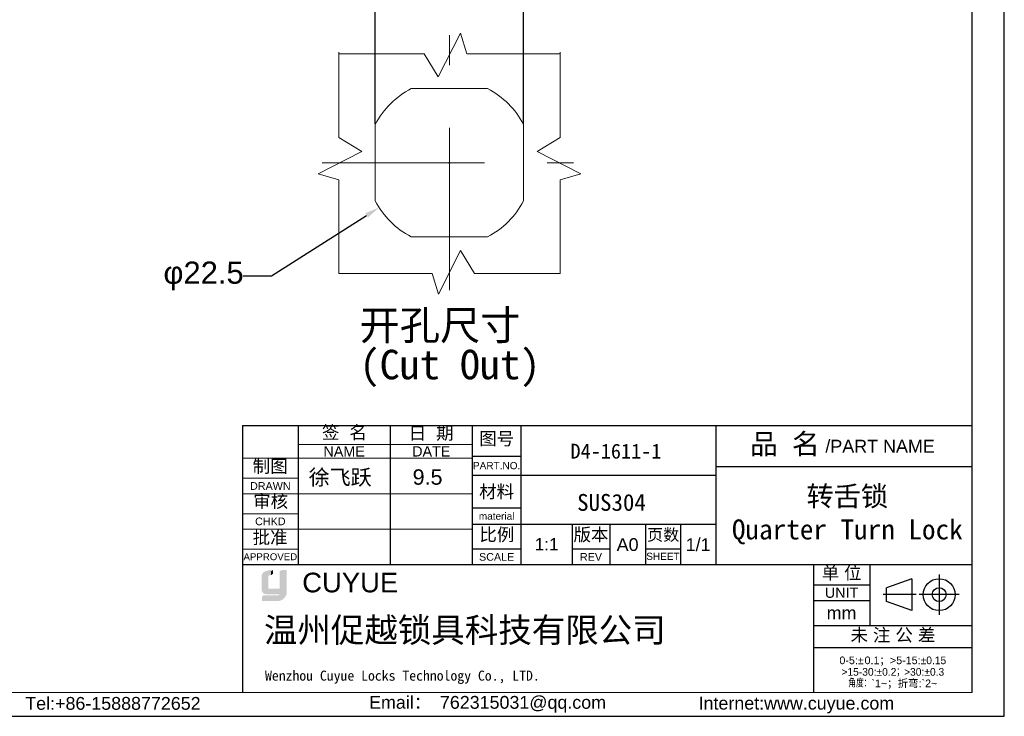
# Model space of a CAD drawing. Header units: millimetres. Extents: x 1891 to 2149, y 1634 to 1816.
# Tile 19 of 26: x 2015 to 2149, y 1634 to 1728. Entities that reach past the tile are written whole.
import ezdxf

# ---------------------------------------------------------------- set-up
doc = ezdxf.new("R2010")
doc.units = ezdxf.units.MM
doc.linetypes.add('CENTER', pattern=[47.5, 22, -8.5, 8.5, -8.5])
doc.layers.get('Defpoints').update_dxf_attribs({"lineweight": 18})
for name, color, linetype, lineweight in [('20', 7, 'Continuous', 18), ('中心线层', 1, 'CENTER', 18), ('实线层', 7, 'Continuous', 30), ('尺寸线层', 3, 'Continuous', 18)]:
    doc.layers.add(name, color=color, linetype=linetype, lineweight=lineweight)
doc.styles.add('ARIAL', font='arial.ttf')
doc.styles.add('MtXpl__1', font='txt')
doc.styles.get("Standard").update_dxf_attribs({"font": 'arial.ttf'})
doc.styles.add('TEXTSTYLE_2', font='arial.ttf')
doc.styles.add('TEXTSTYLE_3', font='arial.ttf')
doc.styles.add('TEXTSTYLE_4', font='arial.ttf')
doc.dimstyles.get("Standard").update_dxf_attribs({"dimtxt": 0.18, "dimasz": 0.18, "dimexe": 0.18, "dimexo": 0.0625, "dimgap": 0.09, "dimtad": 0, "dimtih": 1, "dimtoh": 1, "dimdec": 4, "dimzin": 0, "dimdsep": 46, "dimtxsty": 'Standard', "dimcen": 0.09, "dimadec": 0, "dimazin": 0, "dimtfac": 1, "dimtdec": 4, "dimtofl": 0, "dimtmove": 0, "dimatfit": 3, "dimfxl": 1, "dimtolj": 1, "dimtzin": 0, "dimarcsym": 0})

# ---------------------------------------------------------------- blocks, each defined once
blk = doc.blocks.new('*D17')
at = {"color": 0, "lineweight": -2, "transparency": 16777216}
for p, q in [((2073.467330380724, 1708.733825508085), (2073.647330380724, 1708.733825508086)), ((2073.557330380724, 1708.643825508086), (2073.557330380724, 1708.823825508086)), ((2049.43174299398, 1693.38167148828), (2062.33913085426, 1701.595200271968)), ((2045.600821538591, 1693.38167148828), (2049.43174299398, 1693.38167148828))]:
    blk.add_line(p, q, dxfattribs=at)
at = {"color": 0, "transparency": 16777216}
blk.add_solid([(2062.160176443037, 1701.87642336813), (2062.518085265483, 1701.313977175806), (2064.026469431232, 1702.668926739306)], dxfattribs=at)
at = {"layer": 'Defpoints', "color": 0, "transparency": 16777216}
for p in [(2083.088191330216, 1714.798724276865), (2064.026469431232, 1702.668926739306)]:
    blk.add_point(p, dxfattribs=at)
at = {"color": 0, "lineweight": 18, "transparency": 16777216, "insert": (2040.231148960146, 1693.381671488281), "char_height": 3, "attachment_point": 5}
blk.add_mtext('\\A1;φ22.5', dxfattribs=at)
blk = doc.blocks.new('*D18')
at = {"color": 0, "lineweight": -2, "transparency": 16777216}
for p, q in [((2063.510073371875, 1713.982394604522), (2063.510073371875, 1734.26522170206)), ((2065.510073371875, 1734.085221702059), (2068.65452607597, 1734.085221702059)), ((2081.599033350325, 1734.085221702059), (2078.454580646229, 1734.085221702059)), ((2083.599033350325, 1713.971700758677), (2083.599033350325, 1734.26522170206))]:
    blk.add_line(p, q, dxfattribs=at)
at = {"color": 0, "transparency": 16777216}
for points in [[(2065.510073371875, 1734.418555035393), (2065.510073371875, 1733.751888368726), (2063.510073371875, 1734.085221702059)], [(2081.599033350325, 1734.418555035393), (2081.599033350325, 1733.751888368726), (2083.599033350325, 1734.085221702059)]]:
    blk.add_solid(points, dxfattribs=at)
at = {"layer": 'Defpoints', "color": 0, "transparency": 16777216}
for p in [(2083.599033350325, 1734.085221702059), (2063.510073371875, 1713.919894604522), (2083.599033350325, 1713.909200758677)]:
    blk.add_point(p, dxfattribs=at)
at = {"color": 0, "lineweight": 18, "transparency": 16777216, "insert": (2073.5545533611, 1734.085221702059), "char_height": 3, "attachment_point": 5}
blk.add_mtext('\\A1;□20.1', dxfattribs=at)

msp = doc.modelspace()

# ---------------------------------------------------------------- hatches: boundary and pattern name
at = {"layer": '实线层'}
h = msp.add_hatch(color=254, dxfattribs=at)
h.paths.add_polyline_path([(2049.180441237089, 1653.525544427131), (2048.613172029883, 1653.367579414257), (2049.393133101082, 1653.367579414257), (2049.661380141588, 1653.525544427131)], flags=0)
h.paths.add_polyline_path([(2050.535587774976, 1653.367579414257), (2051.295440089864, 1653.367579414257), (2051.51875312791, 1653.525544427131), (2050.815684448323, 1653.525544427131)], flags=0)
msp.add_hatch(color=251, dxfattribs=at).paths.add_polyline_path([(2049.393133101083, 1652.836491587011), (2049.661380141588, 1653.040312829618), (2049.661380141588, 1653.525544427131), (2049.393133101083, 1653.367579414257)], flags=0)
h = msp.add_hatch(color=251, dxfattribs=at)
edge = h.paths.add_edge_path(flags=0)
edge.add_line((2051.51875312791, 1653.525544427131), (2051.295440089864, 1653.367579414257))
edge.add_line((2051.295440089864, 1653.367579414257), (2051.295440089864, 1650.58285999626))
edge.add_arc((2050.035093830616, 1650.533702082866), 1.261304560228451, -71.74154242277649, 2.2336036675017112, ccw=False)
edge.add_arc((2050.221280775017, 1650.616883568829), 1.297918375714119, 279.2658368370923, 358.4978790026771)
edge.add_line((2051.51875312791, 1650.582859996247), (2051.518753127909, 1653.525544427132))
h = msp.add_hatch(color=30, dxfattribs=at)
edge = h.paths.add_edge_path(flags=0)
edge.add_arc((2049.064642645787, 1652.595537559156), 0.248218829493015, 103.89623382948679, 180.11963230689, ccw=False)
edge.add_line((2049.005029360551, 1652.836491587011), (2049.393133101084, 1652.836491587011))
edge.add_line((2049.393133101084, 1652.836491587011), (2049.393133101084, 1653.367579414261))
edge.add_line((2049.393133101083, 1653.367579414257), (2048.613172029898, 1653.367579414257))
edge.add_arc((2048.857561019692, 1652.635080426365), 0.772192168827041, 108.4506221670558, 173.4013944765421)
edge.add_line((2048.090484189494, 1652.723815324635), (2048.090484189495, 1650.84828934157))
edge.add_arc((2048.751226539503, 1650.90984471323), 0.6636034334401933, 185.3223660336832, 272.7233690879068)
edge.add_line((2048.782756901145, 1650.246990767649), (2049.198576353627, 1650.246990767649))
edge.add_line((2049.198576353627, 1650.246990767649), (2049.198576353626, 1650.848289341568))
edge.add_line((2049.198576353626, 1650.848289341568), (2049.011388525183, 1650.848289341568))
edge.add_arc((2048.995780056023, 1651.027114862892), 0.179505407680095, 177.659799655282, 274.98831874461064, ccw=False)
edge.add_line((2048.816424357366, 1651.034444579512), (2048.816424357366, 1652.595019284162))
h = msp.add_hatch(color=251, dxfattribs=at)
edge = h.paths.add_edge_path(flags=0)
edge.add_line((2048.995429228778, 1651.142438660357), (2048.995429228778, 1652.595019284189))
edge.add_arc((2049.243647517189, 1652.595537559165), 0.2482188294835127, 103.8962338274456, 180.1196323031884, ccw=False)
edge.add_line((2049.184034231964, 1652.836491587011), (2049.00502936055, 1652.836491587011))
edge.add_arc((2049.064642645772, 1652.595537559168), 0.2482188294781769, 103.8962338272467, 180.119632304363)
edge.add_line((2048.816424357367, 1652.595019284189), (2048.816424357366, 1651.034444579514))
edge.add_arc((2048.995780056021, 1651.027114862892), 0.1795054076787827, 177.6597996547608, 274.9883187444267)
edge.add_line((2049.011388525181, 1650.848289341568), (2050.535587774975, 1650.84828934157))
edge.add_line((2050.535587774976, 1650.848289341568), (2050.535587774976, 1650.999398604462))
edge.add_line((2050.535587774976, 1650.999398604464), (2049.109990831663, 1650.999398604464))
edge.add_arc((2049.136464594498, 1651.13799814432), 0.1411052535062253, 178.1966309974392, 259.1862447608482, ccw=False)
h = msp.add_hatch(color=251, dxfattribs=at)
edge = h.paths.add_edge_path(flags=0)
edge.add_line((2048.33418605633, 1650.104103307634), (2048.17441495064, 1649.928269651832))
edge.add_line((2048.17441495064, 1649.928269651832), (2050.156600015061, 1649.928269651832))
edge.add_arc((2050.083978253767, 1650.399309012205), 0.4766046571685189, 278.7644802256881, 323.886994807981)
edge.add_line((2050.469006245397, 1650.118407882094), (2048.33418605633, 1650.10410330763))
at = {"layer": '尺寸线层'}
h = msp.add_hatch(color=179, dxfattribs=at)
edge = h.paths.add_edge_path(flags=0)
edge.add_line((2051.295440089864, 1653.367579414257), (2050.535587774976, 1653.367579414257))
edge.add_line((2050.535587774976, 1653.367579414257), (2050.535587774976, 1650.848289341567))
edge.add_line((2050.535587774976, 1650.848289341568), (2049.198576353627, 1650.848289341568))
edge.add_line((2049.198576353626, 1650.848289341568), (2049.198576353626, 1650.246990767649))
edge.add_line((2049.198576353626, 1650.246990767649), (2050.535587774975, 1650.246990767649))
edge.add_arc((2050.083978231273, 1650.399309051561), 0.4766046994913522, 278.76448217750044, 341.3618445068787, ccw=False)
edge.add_line((2050.156600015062, 1649.928269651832), (2048.174414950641, 1649.92826965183))
edge.add_line((2048.17441495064, 1649.928269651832), (2048.17441495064, 1649.31915207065))
edge.add_line((2048.17441495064, 1649.31915207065), (2050.199256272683, 1649.31915207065))
edge.add_arc((2050.221280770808, 1650.616883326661), 1.2979181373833, 269.0276957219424, 279.2658387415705)
edge.add_arc((2050.035093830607, 1650.533702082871), 1.261304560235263, 288.2584575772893, 362.233603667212)
edge.add_line((2051.295440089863, 1650.582859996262), (2051.295440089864, 1653.367579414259))

# ---------------------------------------------------------------- linework, layer by layer
at = {"color": 0, "linetype": 'Continuous'}
for p, q in [((2045.532232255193, 1673.122916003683), (2045.532232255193, 1654.520712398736)), ((2045.532367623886, 1673.12161118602), (2076.659737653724, 1673.12161118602)), ((2045.532367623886, 1673.12161118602), (2045.532367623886, 1636.916879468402)), ((2053.036287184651, 1673.12161118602), (2053.036287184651, 1654.292331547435)), ((2065.542819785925, 1673.12161118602), (2065.542819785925, 1654.292331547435)), ((2076.659090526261, 1673.13767113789), (2109.662440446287, 1673.13767113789)), ((2076.659090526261, 1673.13767113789), (2076.659090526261, 1654.238910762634)), ((2076.659737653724, 1673.12161118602), (2076.659737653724, 1654.292331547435)), ((2083.259760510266, 1673.13767113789), (2083.259760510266, 1654.238910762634)), ((2105.858143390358, 1673.122335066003), (2144.424549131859, 1673.122335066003)), ((2109.660005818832, 1673.122335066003), (2109.660005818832, 1654.223574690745)), ((2109.662440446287, 1673.13767113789), (2109.662440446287, 1654.238910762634)), ((2076.659090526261, 1668.968826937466), (2083.259760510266, 1668.968826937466)), ((2109.660005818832, 1667.563876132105), (2144.424549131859, 1667.563876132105)), ((2076.659090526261, 1666.398039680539), (2109.662440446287, 1666.398039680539)), ((2076.659090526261, 1661.95127253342), (2083.259760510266, 1661.95127253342)), ((2076.659090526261, 1659.727888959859), (2109.662440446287, 1659.727888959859)), ((2090.20783417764, 1659.727888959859), (2090.20783417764, 1654.238910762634)), ((2095.279927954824, 1659.727888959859), (2095.279927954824, 1654.238910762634)), ((2100.143579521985, 1659.727888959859), (2100.143579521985, 1654.238910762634)), ((2104.8682696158, 1659.727888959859), (2104.8682696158, 1654.238910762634)), ((2076.659090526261, 1656.392813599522), (2083.259760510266, 1656.392813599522)), ((2090.20783417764, 1656.392813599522), (2095.279927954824, 1656.392813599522)), ((2100.143579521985, 1656.392813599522), (2104.8682696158, 1656.392813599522)), ((2045.532367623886, 1654.292331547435), (2122.885588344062, 1654.292331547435)), ((2109.660005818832, 1654.238910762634), (2109.662440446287, 1654.238910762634)), ((2122.885588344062, 1654.292331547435), (2122.885588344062, 1636.991933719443)), ((2122.885656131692, 1654.28675803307), (2144.424684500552, 1654.28675803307)), ((2122.885656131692, 1654.28675803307), (2122.885656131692, 1636.916879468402)), ((2130.528537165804, 1654.28675803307), (2130.528537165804, 1646.018550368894)), ((2136.217247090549, 1652.362027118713), (2132.822087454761, 1651.132571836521)), ((2136.217247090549, 1652.362027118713), (2136.217247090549, 1648.034343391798)), ((2139.938641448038, 1652.918923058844), (2139.938641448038, 1647.47744745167)), ((2122.885656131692, 1651.507528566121), (2130.528537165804, 1651.507528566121)), ((2132.822087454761, 1649.263798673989), (2132.822087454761, 1651.132571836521)), ((2136.832160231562, 1650.198185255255), (2132.341490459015, 1650.198185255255)), ((2142.659379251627, 1650.198185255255), (2137.21790364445, 1650.198185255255)), ((2122.885656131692, 1649.423106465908), (2130.528537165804, 1649.423106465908)), ((2136.217247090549, 1648.034343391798), (2132.822087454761, 1649.263798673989)), ((2122.885656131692, 1646.018550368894), (2144.424684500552, 1646.018550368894)), ((2122.885656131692, 1643.030878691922), (2144.424684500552, 1643.030878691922))]:
    msp.add_line(p, q, dxfattribs=at)
for radius in [2.163841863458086, 0.9343865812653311]:
    msp.add_circle((2139.938641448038, 1650.198185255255), radius, dxfattribs=at)
at = {"layer": '20', "color": 3, "lineweight": 18}
for p, q in [((2073.467354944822, 1708.733825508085), (2073.647305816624, 1708.733825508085)), ((2073.557330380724, 1708.643850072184), (2073.557330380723, 1708.823800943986))]:
    msp.add_line(p, q, dxfattribs=at)
at = {"layer": '20', "color": 7, "lineweight": 18}
for p, q in [((2053.036287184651, 1670.550823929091), (2076.659737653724, 1670.550823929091)), ((2045.532367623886, 1668.674844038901), (2076.659737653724, 1668.674844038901)), ((2045.532367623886, 1665.965095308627), (2053.036287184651, 1665.965095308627)), ((2045.532367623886, 1663.880673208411), (2076.659737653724, 1663.880673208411)), ((2045.532367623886, 1661.170924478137), (2053.036287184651, 1661.170924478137)), ((2045.532367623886, 1659.086502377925), (2076.659737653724, 1659.086502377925)), ((2045.532367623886, 1656.376753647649), (2053.036287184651, 1656.376753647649))]:
    msp.add_line(p, q, dxfattribs=at)
at = {"layer": '20', "color": 7}
msp.add_line((1906.301896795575, 1636.916879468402), (2144.424684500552, 1636.916879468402), dxfattribs=at)
at = {"layer": '中心线层', "color": 4}
for p, q in [((2072.045845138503, 1720.356278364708), (2075.051284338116, 1726.288066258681)), ((2075.051284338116, 1726.288066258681), (2075.898144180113, 1723.474306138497)), ((2058.561424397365, 1712.143483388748), (2058.561424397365, 1723.729731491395)), ((2058.56142439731, 1723.474306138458), (2070.147672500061, 1723.474306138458)), ((2070.147672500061, 1723.474306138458), (2072.045845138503, 1720.356278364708)), ((2088.553236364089, 1723.474306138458), (2075.898144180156, 1723.474306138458)), ((2088.553236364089, 1712.143483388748), (2088.553236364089, 1723.729731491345)), ((2068.427754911, 1718.775528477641), (2078.732705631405, 1718.775528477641)), ((2063.510073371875, 1703.581350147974), (2063.510073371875, 1713.919894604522)), ((2083.60458738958, 1703.581350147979), (2083.60458738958, 1713.919894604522)), ((2058.561424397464, 1712.143483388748), (2061.679452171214, 1710.245310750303)), ((2088.55323636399, 1712.143483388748), (2085.435208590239, 1710.245310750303)), ((2061.679452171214, 1710.245310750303), (2055.74766427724, 1707.239871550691)), ((2085.435208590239, 1710.245310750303), (2091.366996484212, 1707.239871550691)), ((2055.74766427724, 1707.239871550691), (2058.561424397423, 1706.393011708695)), ((2091.366996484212, 1707.239871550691), (2088.553236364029, 1706.393011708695)), ((2058.561424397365, 1693.737919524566), (2058.561424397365, 1706.393011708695)), ((2088.553236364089, 1693.737919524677), (2088.553236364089, 1706.393011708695)), ((2068.371261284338, 1698.686568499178), (2078.709805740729, 1698.686568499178)), ((2075.068815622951, 1696.855947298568), (2072.063376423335, 1690.924159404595)), ((2076.966988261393, 1693.737919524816), (2075.068815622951, 1696.855947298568)), ((2058.561424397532, 1693.737919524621), (2071.216516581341, 1693.737919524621)), ((2072.063376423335, 1690.924159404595), (2071.216516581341, 1693.73791952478)), ((2076.966988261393, 1693.737919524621), (2088.553236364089, 1693.737919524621))]:
    msp.add_line(p, q, dxfattribs=at)
at = {"layer": '中心线层'}
for p, q in [((2073.557330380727, 1691.46949287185), (2073.557330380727, 1725.998158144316)), ((2056.292997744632, 1708.733825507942), (2090.382899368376, 1708.733825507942))]:
    msp.add_line(p, q, dxfattribs=at)
at = {"layer": '中心线层', "color": 4}
for centre, radius, start, end in [((2073.557330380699, 1708.733825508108), 11.29691584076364, 117.2660444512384, 152.7339555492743), ((2073.557330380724, 1708.733825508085), 11.29691584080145, 27.26604445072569, 62.73395554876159), ((2073.557330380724, 1708.733825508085), 11.29691584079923, 207.2660444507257, 242.7339555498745), ((2073.557330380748, 1708.733825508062), 11.29691584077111, 297.2660444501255, 332.7339555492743)]:
    msp.add_arc(centre, radius, start, end, dxfattribs=at)
at = {"layer": '实线层'}
for p, q in [((2148.767230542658, 1633.712155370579), (2148.767230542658, 1816.099089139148)), ((2144.424684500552, 1636.934200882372), (2144.424684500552, 1811.756543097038)), ((1890.819995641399, 1633.712155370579), (2148.767230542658, 1633.712155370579))]:
    msp.add_line(p, q, dxfattribs=at)

# ---------------------------------------------------------------- texts
at = {"color": 0, "linetype": 'Continuous', "attachment_point": 2, "line_spacing_factor": 0.8999999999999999}
for s, insert, char_height, width, style in [('签  名', (2059.318315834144, 1673.056846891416), 1.737018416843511, 7.640166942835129, 'TEXTSTYLE_2'), ('日  期', (2071.086705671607, 1672.966865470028), 1.737018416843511, 7.640166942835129, 'TEXTSTYLE_2'), ('图号', (2079.959425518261, 1672.206775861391), 1.737018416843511, 5.088921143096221, 'TEXTSTYLE_2'), ('{\\fSimSun|b0|i0|c0|p34;品 名}', (2119.020384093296, 1672.004500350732), 2.779229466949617, 10.18327046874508, 'TEXTSTYLE_2'), ('/PART NAME', (2131.926931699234, 1671.185393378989), 1.737018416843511, 14.79371447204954, 'TEXTSTYLE_3'), ('PART.NO.', (2079.959425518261, 1668.169798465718), 0.9727303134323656, 6.404109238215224, 'TEXTSTYLE_3'), ('材料', (2079.959425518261, 1665.0431653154), 1.737018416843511, 5.088921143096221, 'TEXTSTYLE_2'), ('material', (2079.959425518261, 1661.325945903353), 0.9727303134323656, 6.10397311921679, 'TEXTSTYLE_3'), ('比例', (2079.988309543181, 1659.217476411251), 1.737018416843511, 5.088921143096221, 'TEXTSTYLE_2'), ('版本', (2092.743881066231, 1659.206535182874), 1.737018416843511, 5.088921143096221, 'TEXTSTYLE_2'), ('页数', (2102.53085880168, 1659.108509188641), 1.598056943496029, 4.681807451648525, 'TEXTSTYLE_2'), ('A0', (2097.711753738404, 1657.851909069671), 1.737018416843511, 2.551245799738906, 'TEXTSTYLE_2'), ('1/1', (2107.265355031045, 1657.851909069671), 1.737018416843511, 3.826868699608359, 'TEXTSTYLE_2'), ('SCALE', (2079.959425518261, 1655.83696770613), 1.042211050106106, 4.765500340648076, 'TEXTSTYLE_3'), ('REV', (2092.743881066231, 1655.83696770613), 1.042211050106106, 2.260796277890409, 'TEXTSTYLE_4'), ('SHEET', (2102.505924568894, 1655.871708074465), 0.9727303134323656, 4.019193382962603, 'TEXTSTYLE_4'), ('单 位', (2126.707096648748, 1654.029412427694), 1.737018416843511, 6.364544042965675, 'TEXTSTYLE_2'), ('UNIT', (2126.707096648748, 1651.160124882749), 1.389614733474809, 4.52012227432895, 'TEXTSTYLE_3'), ('mm', (2126.707096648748, 1648.58933762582), 1.737018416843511, 4.029366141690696, 'TEXTSTYLE_3'), ('未 注 公 差', (2133.667291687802, 1645.599087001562), 1.737018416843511, 14.0047109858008, 'TEXTSTYLE_2')]:
    msp.add_mtext(s, dxfattribs=dict(at, insert=insert, char_height=char_height, width=width, style=style))
at = {"color": 0, "insert": (2127.489691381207, 1660.950372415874), "char_height": 2.704340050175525, "width": 61.86589608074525, "attachment_point": 5, "style": 'ARIAL'}
msp.add_mtext('{\\fFangSong|b0|i0|c134|p34;转舌锁\\PQuarter Turn Lock}', dxfattribs=at)
at = {"color": 0, "insert": (2086.733797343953, 1657.032378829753), "char_height": 1.664209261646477, "width": 11.58012277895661, "attachment_point": 5}
msp.add_mtext('1:1', dxfattribs=at)
at = {"color": 7, "linetype": 'Continuous', "attachment_point": 1, "line_spacing_factor": 0.8999999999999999}
for s, insert, char_height, width, style in [('CUYUE', (2053.606002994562, 1653.170667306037), 2.661303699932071, 29.65559311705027, 'TEXTSTYLE_2'), ('{\\fsimsun|b0|i0|c0|p34;\\C0;Wenzhou Cuyue Locks Technology Co., LTD.}', (2048.559778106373, 1639.908283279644), 1.368670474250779, 57.12715082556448, 'TEXTSTYLE_3')]:
    msp.add_mtext(s, dxfattribs=dict(at, insert=insert, char_height=char_height, width=width, style=style))
at = {"color": 0, "linetype": 'Continuous', "lineweight": 13, "insert": (2133.655170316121, 1641.814965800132), "char_height": 1.040130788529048, "width": 21.14372097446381, "attachment_point": 2, "line_spacing_factor": 0.8999999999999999, "style": 'TEXTSTYLE_2'}
msp.add_mtext('0-5:{\\Fgdt,gbcbig.shx;`\\fsimsun|b0|i0|c0|p34;\\W0.16667; \\farial|b0|i0|c0|p34;\\W1;0.1\\fsimsun|b0|i0|c0|p34;；}>5-15:{\\Fgdt,gbcbig.shx;`0.15\\P>15-30:`0.2；>30:`0.3\\P角度：}`1~{\\fsimsun|b0|i0|c0|p34;；折弯}:`2~', dxfattribs=at)
at = {"layer": '20', "color": 7, "lineweight": 18, "style": 'MtXpl__1'}
for s, height, p in [('D4-1611-1', 2.011818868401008, (2089.970330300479, 1668.639013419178)), ('SUS304', 2.281117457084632, (2090.871577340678, 1661.556704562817))]:
    msp.add_text(s, height=height, dxfattribs=at).set_placement(p)
at = {"layer": '20', "color": 7}
for s, p in [('徐飞跃', (2054.488315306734, 1665.059747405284)), ('9.5', (2068.57297685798, 1665.093041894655))]:
    msp.add_text(s, height=2.083353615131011, dxfattribs=at).set_placement(p)
at = {"layer": '20', "color": 7, "lineweight": 18, "attachment_point": 2, "line_spacing_factor": 0.8999999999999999}
for s, insert, char_height, width, style in [('NAME', (2059.289553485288, 1670.307641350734), 1.389614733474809, 5.594619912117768, 'TEXTSTYLE_3'), ('DATE', (2071.101278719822, 1670.307641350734), 1.389614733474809, 5.165854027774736, 'TEXTSTYLE_3'), ('制图', (2049.262238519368, 1668.475347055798), 1.737018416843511, 5.088921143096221, 'TEXTSTYLE_2'), ('DRAWN', (2049.284327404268, 1665.443989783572), 1.042211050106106, 5.49001136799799, 'TEXTSTYLE_3'), ('审核', (2049.323731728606, 1663.729021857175), 1.737018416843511, 5.088921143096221, 'TEXTSTYLE_2'), ('CHKD', (2049.284327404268, 1660.649818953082), 1.042211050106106, 4.118477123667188, 'TEXTSTYLE_3'), ('批准', (2049.25295369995, 1658.819586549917), 1.737018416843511, 5.088921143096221, 'TEXTSTYLE_2'), ('APPROVED', (2049.284327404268, 1655.803537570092), 0.9379899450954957, 7.266806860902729, 'TEXTSTYLE_3')]:
    msp.add_mtext(s, dxfattribs=dict(at, insert=insert, char_height=char_height, width=width, style=style))
at = {"layer": '20', "color": 7, "char_height": 1.73355131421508, "attachment_point": 2, "line_spacing_factor": 0.8999999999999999, "style": 'TEXTSTYLE_3'}
for s, insert, width in [('Tel:+86-15888772652', (2027.951320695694, 1636.330123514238), 24.6088371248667), ('{\\C256;Email\\fSimSun|b0|i0|c0|p34;： \\farial|b0|i0|c0|p34;762315031@qq.com}', (2078.729089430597, 1636.469764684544), 35.20897792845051), ('{\\C256;Internet:www.cuyue.com}', (2120.585781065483, 1636.3563504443), 51.38564040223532)]:
    msp.add_mtext(s, dxfattribs=dict(at, insert=insert, width=width))
at = {"layer": '尺寸线层', "insert": (2061.375203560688, 1688.716120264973), "char_height": 4, "width": 55.97330638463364, "attachment_point": 1}
msp.add_mtext('\\pxsm0.8;{\\fSimSun|b0|i0|c134|p34;开孔尺寸\\P(Cut Out)}', dxfattribs=at)
at = {"layer": '尺寸线层', "color": 6, "insert": (2048.416930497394, 1647.067102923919), "char_height": 3.326629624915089, "width": 70.77751471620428, "attachment_point": 1}
msp.add_mtext('{\\C0;温州促越锁具科技有限公司}', dxfattribs=at)

# ---------------------------------------------------------------- dimensions: what is measured, and where the dimension line sits
at = {"color": 3, "lineweight": 18}
dim = msp.add_linear_dim(base=(2083.599033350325, 1734.085221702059), p1=(2063.510073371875, 1713.919894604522), p2=(2083.599033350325, 1713.909200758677), text='□20.1', dimstyle='Standard', override={"dimtxt": 3, "dimasz": 2}, dxfattribs=at)
dim.commit()
dim.dimension.update_dxf_attribs({"geometry": '*D18', "text_midpoint": (2073.5545533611, 1734.085221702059)})
dim = msp.add_diameter_dim_2p(p1=(2083.088191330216, 1714.798724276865), p2=(2064.026469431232, 1702.668926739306), text='φ22.5', dimstyle='Standard', override={"dimtxt": 3, "dimasz": 2}, dxfattribs=at)
dim.commit()
dim.dimension.update_dxf_attribs({"geometry": '*D17', "text_midpoint": (2040.231148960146, 1693.381671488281), "dimtype": 163})

doc.saveas('drawing.dxf')
